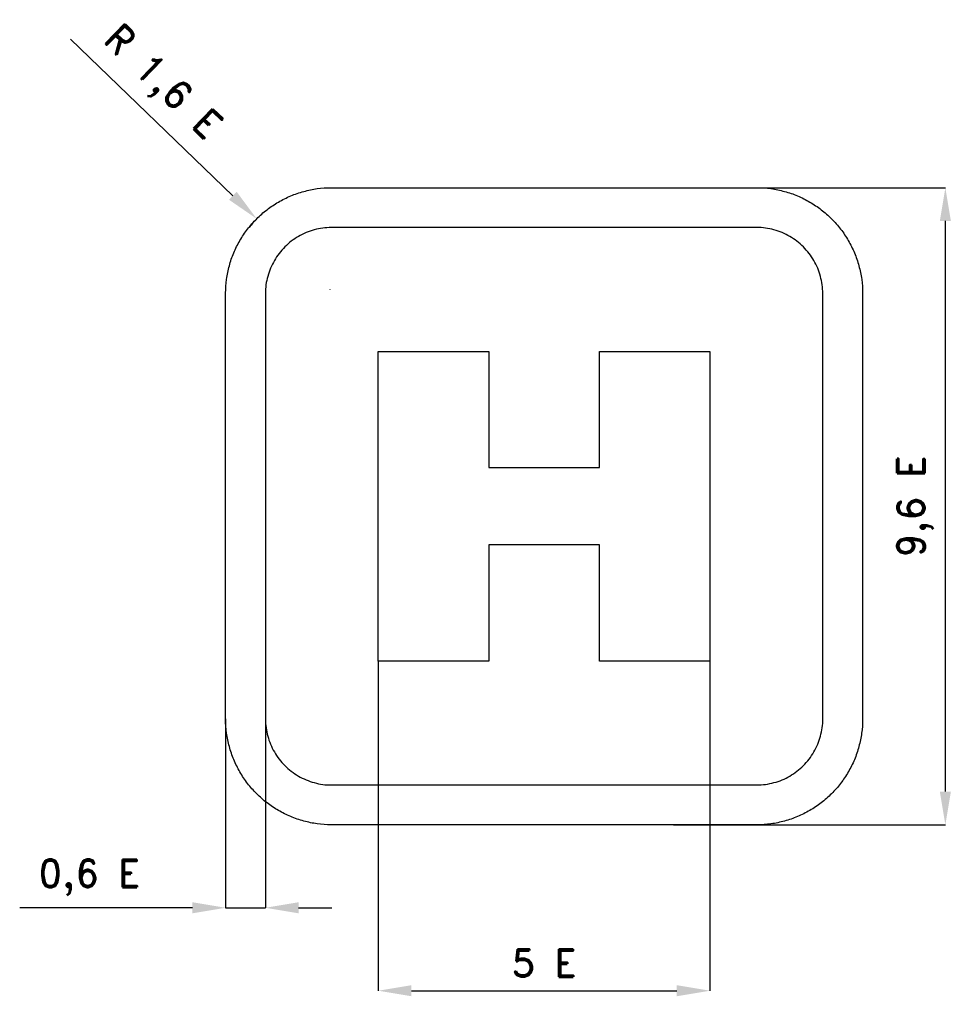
# Model space of a CAD drawing. Header units: millimetres. Extents: x 323 to 1308, y -2862 to -561.
# Tile 4 of 5: x 323 to 1170, y -2358 to -1468. Entities that reach past the tile are written whole.
import ezdxf

# ---------------------------------------------------------------- set-up
doc = ezdxf.new("R2010")
doc.units = ezdxf.units.MM
doc.header["$LTSCALE"] = 5
doc.layers.add('Kóty', color=2, linetype='Continuous')
doc.layers.add('Značka', color=7, linetype='Continuous')
doc.styles.get("Standard").update_dxf_attribs({"font": 'romand.shx', "height": 25})
doc.dimstyles.get("Standard").update_dxf_attribs({"dimtxt": 25, "dimasz": 30, "dimexe": 0.18, "dimexo": 0.0625, "dimgap": 12.5, "dimtad": 1, "dimdec": 0, "dimzin": 0, "dimdsep": 46, "dimtxsty": 'Standard', "dimcen": 0.09, "dimadec": 0, "dimazin": 0, "dimtfac": 1, "dimtdec": 0, "dimtofl": 0, "dimtmove": 0, "dimatfit": 3, "dimfxl": 1, "dimtolj": 1, "dimtzin": 0, "dimarcsym": 0})

# ---------------------------------------------------------------- blocks, each defined once
blk = doc.blocks.new('*D5')
at = {"layer": 'Defpoints', "color": 0, "transparency": 16777216}
for p in [(537.04, -1648.27), (603.44, -1712.36)]:
    blk.add_point(p, dxfattribs=at)
at = {"layer": 'Kóty', "color": 0, "lineweight": -2, "transparency": 16777216}
for p, q in [((368.82, -1485.88), (515.46, -1627.43)), ((603.35, -1712.36), (603.53, -1712.36)), ((603.44, -1712.45), (603.44, -1712.27))]:
    blk.add_line(p, q, dxfattribs=at)
blk.add_arc((603.44, -1712.36), 92.29, 135.89889, 142.40002, dxfattribs=at)
at = {"layer": 'Kóty', "color": 0, "transparency": 16777216}
blk.add_solid([(518.93, -1623.83), (511.98, -1631.03), (537.04, -1648.27)], dxfattribs=at)
at = {"layer": 'Kóty', "color": 0, "transparency": 16777216, "insert": (450.36, -1526.54), "char_height": 25, "attachment_point": 5, "rotation": 316.01063}
blk.add_mtext('\\A1;R 1,6 E', dxfattribs=at)
blk = doc.blocks.new('*D6')
at = {"layer": 'Defpoints', "color": 0, "transparency": 16777216}
for p in [(913.84, -1620.15), (1159.74, -1620.15), (913.84, -2196.15)]:
    blk.add_point(p, dxfattribs=at)
at = {"layer": 'Kóty', "color": 0, "lineweight": -2, "transparency": 16777216}
for p, q in [((913.9, -1620.15), (1159.92, -1620.15)), ((1159.74, -2166.15), (1159.74, -1650.15)), ((913.9, -2196.15), (1159.92, -2196.15))]:
    blk.add_line(p, q, dxfattribs=at)
at = {"layer": 'Kóty', "color": 0, "transparency": 16777216}
for points in [[(1154.74, -1650.15), (1164.74, -1650.15), (1159.74, -1620.15)], [(1154.74, -2166.15), (1164.74, -2166.15), (1159.74, -2196.15)]]:
    blk.add_solid(points, dxfattribs=at)
at = {"layer": 'Kóty', "color": 0, "transparency": 16777216, "insert": (1132.36, -1908.15), "char_height": 25, "attachment_point": 5, "rotation": 90}
blk.add_mtext('\\A1;9,6 E', dxfattribs=at)
blk = doc.blocks.new('*D7')
at = {"layer": 'Defpoints', "color": 0, "transparency": 16777216}
for p in [(646.92, -2048.15), (946.92, -2048.15), (946.92, -2346.15)]:
    blk.add_point(p, dxfattribs=at)
at = {"layer": 'Kóty', "color": 0, "lineweight": -2, "transparency": 16777216}
for p, q in [((646.92, -2048.21), (646.92, -2346.33)), ((946.92, -2048.21), (946.92, -2346.33)), ((676.92, -2346.15), (916.92, -2346.15))]:
    blk.add_line(p, q, dxfattribs=at)
at = {"layer": 'Kóty', "color": 0, "transparency": 16777216}
for points in [[(676.92, -2341.15), (676.92, -2351.15), (646.92, -2346.15)], [(916.92, -2341.15), (916.92, -2351.15), (946.92, -2346.15)]]:
    blk.add_solid(points, dxfattribs=at)
at = {"layer": 'Kóty', "color": 0, "transparency": 16777216, "insert": (796.92, -2321.15), "char_height": 25, "attachment_point": 5}
blk.add_mtext('\\A1;5 E', dxfattribs=at)
blk = doc.blocks.new('*D8')
at = {"layer": 'Defpoints', "color": 0, "transparency": 16777216}
for p in [(508.92, -2100.15), (544.92, -2100.15), (508.92, -2271.15)]:
    blk.add_point(p, dxfattribs=at)
at = {"layer": 'Kóty', "color": 0, "lineweight": -2, "transparency": 16777216}
for p, q in [((508.92, -2100.21), (508.92, -2271.33)), ((544.92, -2100.21), (544.92, -2271.33)), ((478.92, -2271.15), (322.73, -2271.15)), ((574.92, -2271.15), (604.92, -2271.15))]:
    blk.add_line(p, q, dxfattribs=at)
at = {"layer": 'Kóty', "color": 0, "transparency": 16777216}
for points in [[(478.92, -2266.15), (478.92, -2276.15), (508.92, -2271.15)], [(574.92, -2266.15), (574.92, -2276.15), (544.92, -2271.15)]]:
    blk.add_solid(points, dxfattribs=at)
at = {"layer": 'Kóty', "color": 0, "transparency": 16777216, "insert": (385.83, -2243.77), "char_height": 25, "attachment_point": 5}
blk.add_mtext('\\A1;0,6 E', dxfattribs=at)

msp = doc.modelspace()

# ---------------------------------------------------------------- linework, layer by layer
at = {"layer": 'Kóty'}
msp.add_lwpolyline([(508.92, -2271.15), (544.92, -2271.15)], dxfattribs=at)
at = {"layer": 'Značka', "color": 5}
for points in [[(604.92, -2196.15), (604.54, -2196.15), (604.17, -2196.14, -0.03218), (591.77, -2195.28, -0.035443), (579.59, -2192.74, -0.036267), (567.81, -2188.76, -0.034421), (556.7, -2183.16, -0.033721), (546.36, -2176.26, -0.034085), (537.04, -2168.03, -0.034209), (528.8, -2158.71, -0.034229), (521.91, -2148.36, -0.034044), (516.35, -2137.25, -0.033412), (512.32, -2125.48, -0.034127), (509.75, -2113.29, -0.036745), (508.92, -2100.9), (508.92, -2100.52), (508.92, -2100.15), (508.92, -1716.15), (508.92, -1715.77), (508.92, -1715.39, -0.03218), (509.79, -1703, -0.035443), (512.32, -1690.82, -0.036267), (516.31, -1679.03, -0.034421), (521.91, -1667.93, -0.033721), (528.81, -1657.58, -0.034085), (537.04, -1648.26, -0.034209), (546.36, -1640.03, -0.034229), (556.7, -1633.13, -0.034044), (567.82, -1627.57, -0.033412), (579.59, -1623.55, -0.034127), (591.78, -1620.98, -0.036745), (604.17, -1620.15), (604.54, -1620.15), (604.92, -1620.15), (988.92, -1620.15), (989.3, -1620.15), (989.68, -1620.15, -0.03218), (1002.07, -1621.02, -0.035443), (1014.25, -1623.55, -0.036267), (1026.03, -1627.53, -0.034421), (1037.14, -1633.13, -0.033721), (1047.49, -1640.03, -0.034085), (1056.8, -1648.26, -0.034209), (1065.04, -1657.58, -0.034229), (1071.93, -1667.93, -0.034044), (1077.5, -1679.04, -0.033412), (1081.52, -1690.82, -0.034127), (1084.09, -1703, -0.036745), (1084.92, -1715.39), (1084.92, -1715.77), (1084.92, -1716.15), (1084.92, -2100.15), (1084.92, -2100.52), (1084.92, -2100.9, -0.03218), (1084.05, -2113.3, -0.035443), (1081.52, -2125.48, -0.036267), (1077.54, -2137.26, -0.034421), (1071.93, -2148.36, -0.033721), (1065.03, -2158.71, -0.034085), (1056.8, -2168.03, -0.034209), (1047.49, -2176.27, -0.034229), (1037.14, -2183.16, -0.034044), (1026.03, -2188.72, -0.033412), (1014.25, -2192.74, -0.034127), (1002.07, -2195.32, -0.036745), (989.68, -2196.14), (989.3, -2196.15), (988.92, -2196.15), (604.92, -2196.15)], [(604.92, -2196.15), (604.54, -2196.15), (604.17, -2196.14, -0.03218), (591.77, -2195.28, -0.035443), (579.59, -2192.74, -0.036267), (567.81, -2188.76, -0.034421), (556.7, -2183.16, -0.033721), (546.36, -2176.26, -0.034085), (537.04, -2168.03, -0.034209), (528.8, -2158.71, -0.034229), (521.91, -2148.36, -0.034044), (516.35, -2137.25, -0.033412), (512.32, -2125.48, -0.034127), (509.75, -2113.29, -0.036745), (508.92, -2100.9), (508.92, -2100.52), (508.92, -2100.15), (508.92, -1716.15), (508.92, -1715.77), (508.92, -1715.39, -0.03218), (509.79, -1703, -0.035443), (512.32, -1690.82, -0.036267), (516.31, -1679.03, -0.034421), (521.91, -1667.93, -0.033721), (528.81, -1657.58, -0.034085), (537.04, -1648.26, -0.034209), (546.36, -1640.03, -0.034229), (556.7, -1633.13, -0.034044), (567.82, -1627.57, -0.033412), (579.59, -1623.55, -0.034127), (591.78, -1620.98, -0.036745), (604.17, -1620.15), (604.54, -1620.15), (604.92, -1620.15), (988.92, -1620.15), (989.3, -1620.15), (989.68, -1620.15, -0.03218), (1002.07, -1621.02, -0.035443), (1014.25, -1623.55, -0.036267), (1026.03, -1627.53, -0.034421), (1037.14, -1633.13, -0.033721), (1047.49, -1640.03, -0.034085), (1056.8, -1648.26, -0.034209), (1065.04, -1657.58, -0.034229), (1071.93, -1667.93, -0.034044), (1077.5, -1679.04, -0.033412), (1081.52, -1690.82, -0.034127), (1084.09, -1703, -0.036745), (1084.92, -1715.39), (1084.92, -1715.77), (1084.92, -1716.15), (1084.92, -2100.15), (1084.92, -2100.52), (1084.92, -2100.9, -0.03218), (1084.05, -2113.3, -0.035443), (1081.52, -2125.48, -0.036267), (1077.54, -2137.26, -0.034421), (1071.93, -2148.36, -0.033721), (1065.03, -2158.71, -0.034085), (1056.8, -2168.03, -0.034209), (1047.49, -2176.27, -0.034229), (1037.14, -2183.16, -0.034044), (1026.03, -2188.72, -0.033412), (1014.25, -2192.74, -0.034127), (1002.07, -2195.32, -0.036745), (989.68, -2196.14), (989.3, -2196.15), (988.92, -2196.15), (604.92, -2196.15)], [(604.92, -2160.15), (988.92, -2160.15), (989.16, -2160.15), (989.39, -2160.15, 0.03218), (997.14, -2159.6, 0.035443), (1004.75, -2158.02, 0.036267), (1012.12, -2155.53, 0.034421), (1019.06, -2152.03, 0.033721), (1025.52, -2147.72, 0.034085), (1031.35, -2142.57, 0.034209), (1036.5, -2136.75, 0.034229), (1040.8, -2130.28, 0.034044), (1044.28, -2123.34, 0.033412), (1046.79, -2115.98, 0.034127), (1048.4, -2108.36, 0.036745), (1048.92, -2100.62), (1048.92, -2100.38), (1048.92, -2100.15), (1048.92, -1716.15), (1048.92, -1715.91), (1048.92, -1715.68, 0.03218), (1048.38, -1707.93, 0.035443), (1046.79, -1700.31, 0.036267), (1044.31, -1692.95, 0.034421), (1040.8, -1686.01, 0.033721), (1036.49, -1679.54, 0.034085), (1031.35, -1673.72, 0.034209), (1025.53, -1668.57, 0.034229), (1019.06, -1664.26, 0.034044), (1012.11, -1660.79, 0.033412), (1004.75, -1658.27, 0.034127), (997.14, -1656.67, 0.036745), (989.39, -1656.15), (989.16, -1656.15), (988.92, -1656.15), (604.92, -1656.15), (604.69, -1656.15), (604.45, -1656.15, 0.03218), (596.7, -1656.69, 0.035443), (589.09, -1658.27, 0.036267), (581.73, -1660.76, 0.034421), (574.79, -1664.26, 0.033721), (568.32, -1668.58, 0.034085), (562.5, -1673.72, 0.034209), (557.35, -1679.54, 0.034229), (553.04, -1686.01, 0.034044), (549.56, -1692.96, 0.033412), (547.05, -1700.31, 0.034127), (545.44, -1707.93, 0.036745), (544.92, -1715.68), (544.92, -1715.91), (544.92, -1716.15), (544.92, -2100.15), (544.92, -2100.38), (544.92, -2100.62, 0.03218), (545.47, -2108.37, 0.035443), (547.05, -2115.98, 0.036267), (549.54, -2123.34, 0.034421), (553.04, -2130.28, 0.033721), (557.35, -2136.75, 0.034085), (562.5, -2142.57, 0.034209), (568.32, -2147.72, 0.034229), (574.79, -2152.03, 0.034044), (581.73, -2155.51, 0.033412), (589.09, -2158.02, 0.034127), (596.71, -2159.63, 0.036745), (604.45, -2160.15), (604.69, -2160.15), (604.92, -2160.15)]]:
    msp.add_lwpolyline(points, format="xyb", dxfattribs=at)
msp.add_lwpolyline([(846.92, -1873.15), (846.92, -1768.15), (946.92, -1768.15), (946.92, -2048.15), (846.92, -2048.15), (846.92, -1943.15), (746.92, -1943.15), (746.92, -2048.15), (646.92, -2048.15), (646.92, -1768.15), (746.92, -1768.15), (746.92, -1873.15), (846.92, -1873.15)], dxfattribs=at)

# ---------------------------------------------------------------- dimensions: what is measured, and where the dimension line sits
at = {"layer": 'Kóty'}
dim = msp.add_radius_dim(center=(603.44, -1712.36), mpoint=(537.04, -1648.27), text='R 1,6 E', dimstyle='Standard', dxfattribs=at)
dim.commit()
dim.dimension.update_dxf_attribs({"geometry": '*D5', "text_midpoint": (450.36, -1526.54)})
dim = msp.add_linear_dim(base=(1159.74, -1620.15), p1=(913.84, -2196.15), p2=(913.84, -1620.15), angle=90, text='9,6 E', dimstyle='Standard', dxfattribs=at)
dim.commit()
dim.dimension.update_dxf_attribs({"geometry": '*D6', "text_midpoint": (1132.36, -1908.15)})
for base, p1, p2, text, picture, middle in [((946.92, -2346.15), (646.92, -2048.15), (946.92, -2048.15), '5 E', '*D7', (796.92, -2321.15)), ((508.92, -2271.15), (544.92, -2100.15), (508.92, -2100.15), '0,6 E', '*D8', (385.83, -2243.77))]:
    dim = msp.add_linear_dim(base=base, p1=p1, p2=p2, text=text, dimstyle='Standard', dxfattribs=at)
    dim.commit()
    dim.dimension.update_dxf_attribs({"geometry": picture, "text_midpoint": middle})

doc.saveas('drawing.dxf')
